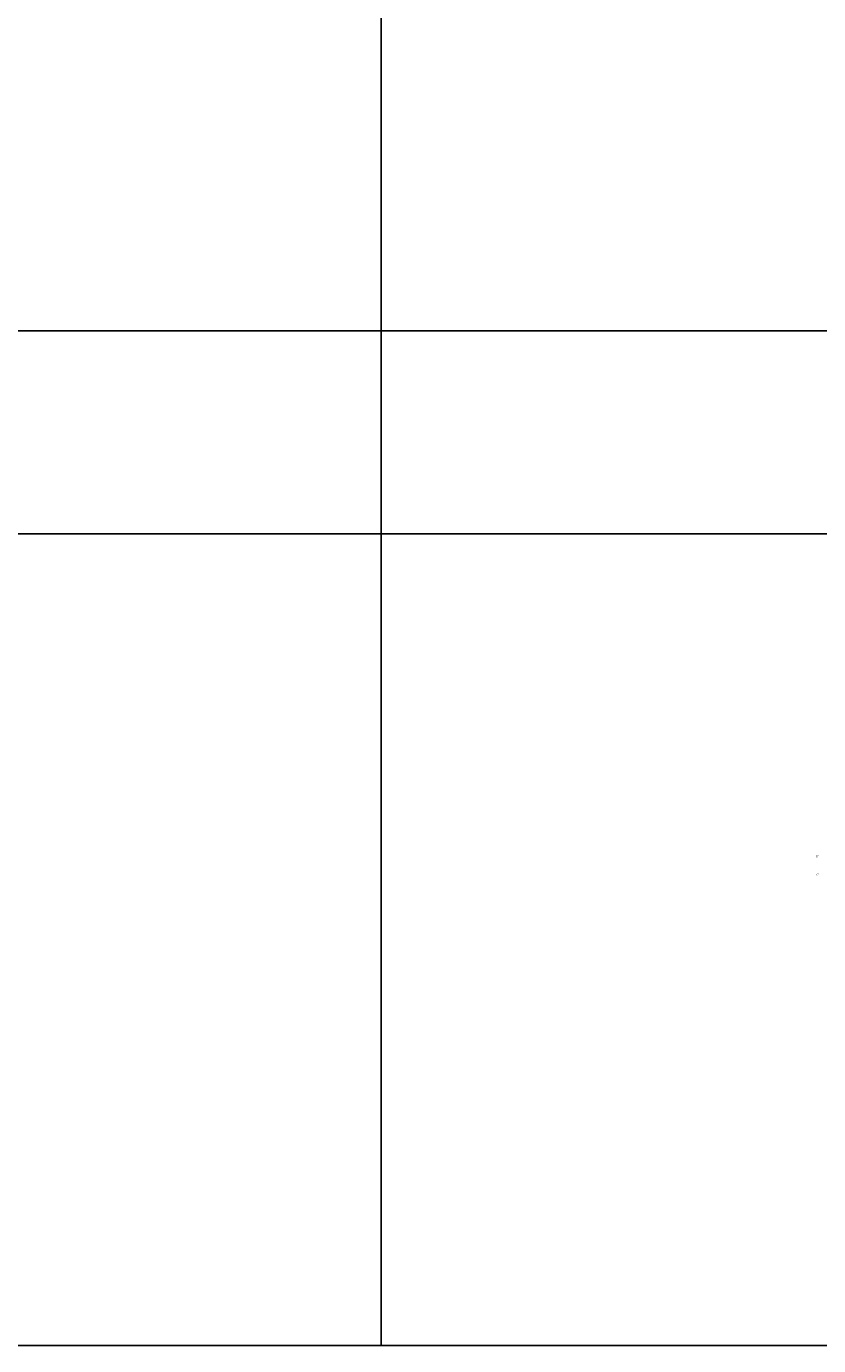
# Model space of a CAD drawing. Header units: centimetres. Extents: x -11246 to 29725, y -11714 to 13666.
# Tile 19 of 79: x 4106 to 8211, y 0 to 6833. Entities that reach past the tile are written whole.
import ezdxf

# ---------------------------------------------------------------- set-up
doc = ezdxf.new("R2010")
doc.units = ezdxf.units.CM
doc.layers.add('0- Coupes', color=7, linetype='Continuous')
doc.styles.add('CoteTitreD', font='arial.ttf', dxfattribs={"height": 0.0017})

msp = doc.modelspace()

# ---------------------------------------------------------------- linework, layer by layer
at = {"layer": 'Defpoints', "color": 1}
for points in [[(0, 5256.25), (5945, 5256.25), (5945, 9461.25), (0, 9461.25)], [(5945, 5256.25), (11890, 5256.25), (11890, 9461.25), (5945, 9461.25)], [(0, 4205), (5945, 4205), (5945, 5256.25), (0, 5256.25)], [(5945, 4205), (11890, 4205), (11890, 5256.25), (5945, 5256.25)], [(0, 0), (5945, 0), (5945, 4205), (0, 4205)], [(5945, 0), (11890, 0), (11890, 4205), (5945, 4205)]]:
    msp.add_lwpolyline(points, close=True, dxfattribs=at)

# ---------------------------------------------------------------- texts
at = {"layer": '0- Coupes', "char_height": 10, "attachment_point": 1, "style": 'CoteTitreD'}
for s, insert in [("D' ", (8198.72659, 2539.22191)), ("C' ", (8199.83208, 2444.90401))]:
    msp.add_mtext_dynamic_manual_height_columns(s, width=99.1363899, gutter_width=10, heights=[0], dxfattribs=dict(at, insert=insert))

doc.saveas('drawing.dxf')
